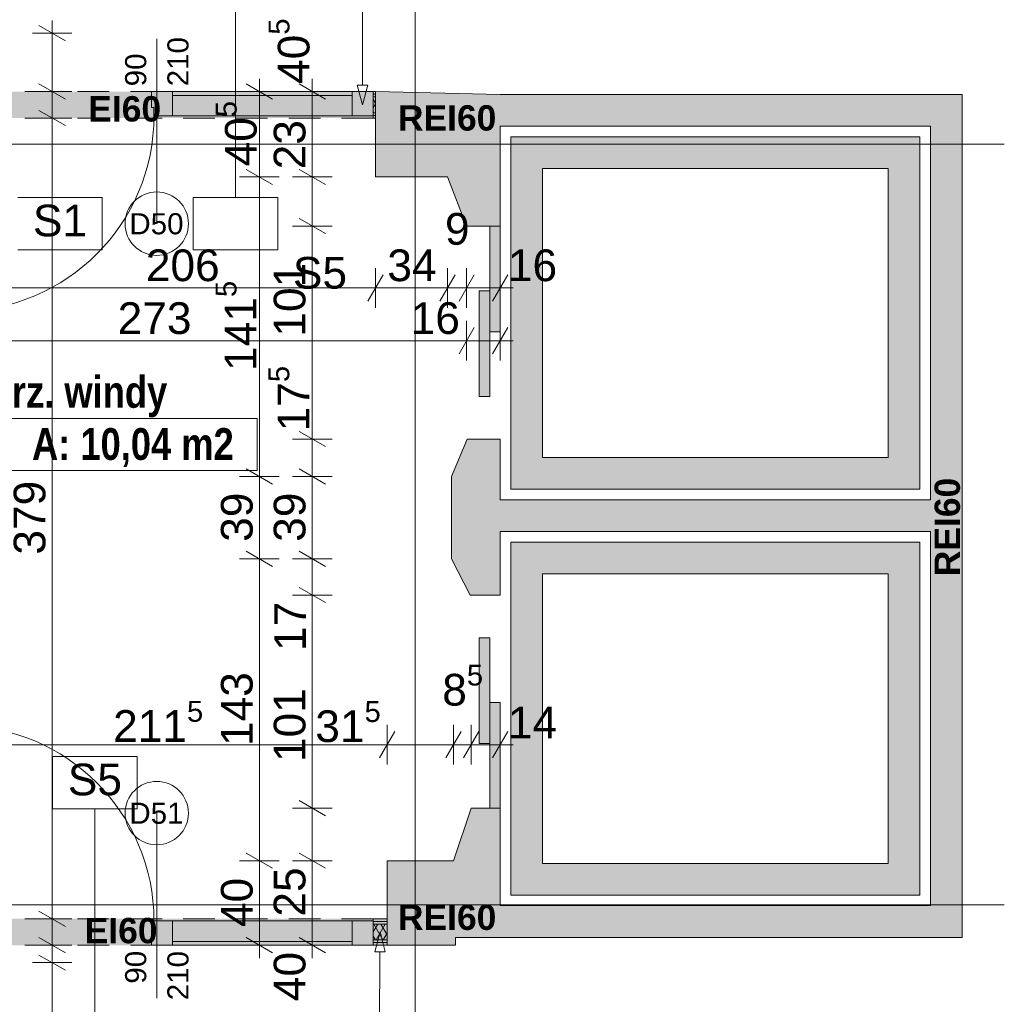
# Paper-space layout 'A-33 RZUT - PIĘTRO 3' of a CAD drawing. Header units: millimetres. Extents: x 0 to 800, y 0 to 550.
# Tile 9 of 14: x 452 to 545, y 161 to 254. Entities that reach past the tile are written whole.
import ezdxf
from ezdxf.xclip import XClip

# ---------------------------------------------------------------- set-up
doc = ezdxf.new("R2010")
doc.units = ezdxf.units.MM
doc.header["$MEASUREMENT"] = 0
doc.header["$XCLIPFRAME"] = 0
for name, pattern in [('ACAD_ISO03W100', [300, 120, -180]), ('DASHDOTX2', [1000, 500, -250, 0, -250]), ('Przer. długie kreski', [2.5, 1.5, -1]), ('PRZERYWANA_DU_A', [550, 350.0000000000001, -199.9999999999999])]:
    doc.linetypes.add(name, pattern=pattern)
for name, color, linetype, lineweight in [('A_linie przekroju_Nr_pióra__1', 7, 'Continuous', 20), ('A_strefy_Nr_pióra__1', 7, 'Continuous', 20), ('A_winda_Nr_pióra__1', 7, 'Continuous', 20), ('A_wymiary_Nr_pióra__1', 7, 'Continuous', 20), ('A_wymiary_Nr_pióra__2', 8, 'Continuous', 13), ('A_ściany proj_Nr_pióra__1', 7, 'Continuous', 20), ('A_ściany_Nr_pióra__1', 7, 'Continuous', 20), ('Drzwi Archicad_Nr_pióra__1', 7, 'Continuous', 20), ('Drzwi Archicad_Nr_pióra__3', 252, 'Continuous', 13), ('Znaczniki drzwi Archicada_Nr_pióra__3', 252, 'Continuous', 13)]:
    doc.layers.add(name, color=color, linetype=linetype, lineweight=lineweight)
for name, color, linetype, lineweight, true_color in [('A_opis ścian_Nr_pióra__19', 7, 'Continuous', 5, 0x191919), ('A_opis_Nr_pióra__255', 7, 'Continuous', 15, 0x242424), ('A_osie_Nr_pióra__16', 7, 'Continuous', 5, 0x0f0f0f), ('A_ppoż proj_Nr_pióra__8', 7, 'Continuous', 13, 0x4c4c4c), ('A_ściany proj_Nr_pióra__21', 7, 'Continuous', 5, 0xb0b0b0)]:
    doc.layers.add(name, color=color, linetype=linetype, lineweight=lineweight, true_color=true_color)
for name, color, linetype in [('A_podrys', 7, 'Continuous'), ('A_ppoż', 7, 'Continuous'), ('A_winda', 7, 'Continuous'), ('A_ściany', 7, 'Continuous'), ('A_ściany proj', 7, 'Continuous')]:
    doc.layers.add(name, color=color, linetype=linetype)
doc.styles.add('STYL_AUTOMATYCZNY_1', font='arial.ttf')
doc.styles.add('STYL_AUTOMATYCZNY_3', font='arial.ttf')
doc.styles.add('STYL_AUTOMATYCZNY_4', font='arial.ttf')
doc.styles.add('STYL_AUTOMATYCZNY_5', font='arial.ttf')
doc.styles.add('STYL_AUTOMATYCZNY_6', font='ARIALN.TTF')
pattern_1 = [(0, (-3193.413088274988, -647.6028358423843), (0, 2), [0, -2])]
pattern_2 = [(60.00000000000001, (-3193.413088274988, -647.6028358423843), (-0.5196152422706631, 0.2999999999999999), []), (120, (-3193.413088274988, -647.6028358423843), (0.519615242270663, 0.3000000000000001), [])]

# ---------------------------------------------------------------- blocks, each defined once
blk = doc.blocks.new('Rysunek_1_1', base_point=(-3193.413088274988, -647.6028358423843))
at = {"layer": 'A_ppoż', "linetype": 'Continuous', "lineweight": 0, "true_color": 0x121212}
for points in [[(444.2321000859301, 247.5268323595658), (444.2321000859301, 245.0268323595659), (485.4495795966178, 245.0268323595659), (485.4495795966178, 247.5268323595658)], [(444.2295795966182, 166.7389641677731), (486.5495795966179, 166.7389641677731), (486.5495795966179, 169.2389641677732), (444.2295795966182, 169.2389641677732)]]:
    blk.add_hatch(color=250, dxfattribs=at).paths.add_polyline_path(points)
at = {"layer": 'A_winda', "linetype": 'Continuous', "lineweight": 0, "true_color": 0xfdfdfd}
h = blk.add_hatch(color=7, dxfattribs=at)
h.paths.add_polyline_path([(498.2495795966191, 243.2468323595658), (498.2495795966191, 209.8978323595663), (536.9695795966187, 209.8978323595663), (536.9695795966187, 243.2468323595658)])
h.paths.add_polyline_path([(533.9695795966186, 240.2468323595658), (533.9695795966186, 212.8978323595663), (501.2495795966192, 212.8978323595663), (501.2495795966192, 240.2468323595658)], flags=0)
for points in [[(496.2495795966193, 224.804075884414), (497.2495795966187, 224.804075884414), (497.2495795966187, 234.8040758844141), (496.2495795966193, 234.8040758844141)], [(495.2495795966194, 218.6852013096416), (496.2495795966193, 218.6852013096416), (496.2495795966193, 228.6852013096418), (495.2495795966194, 228.6852013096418)], [(495.2495795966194, 195.8209841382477), (495.2495795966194, 185.8209841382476), (496.2495795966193, 185.8209841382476), (496.2495795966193, 195.8209841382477)], [(496.2495795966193, 189.7021095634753), (496.2495795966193, 179.7021095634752), (497.2495795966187, 179.7021095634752), (497.2495795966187, 189.7021095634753)]]:
    blk.add_hatch(color=7, dxfattribs=at).paths.add_polyline_path(points)
h = blk.add_hatch(color=7, dxfattribs=at)
h.paths.add_polyline_path([(536.9695795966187, 204.8978323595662), (498.2495795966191, 204.8978323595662), (498.2495795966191, 171.4828323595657), (536.9695795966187, 171.4828323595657)])
h.paths.add_polyline_path([(533.9695795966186, 201.8978323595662), (533.9695795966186, 174.4828323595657), (501.2495795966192, 174.4828323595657), (501.2495795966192, 201.8978323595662)], flags=0)
at = {"layer": 'A_ściany', "linetype": 'Continuous', "lineweight": 0, "true_color": 0x000000}
for points in [[(497.2495792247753, 247.2468325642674), (485.4495795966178, 247.5268323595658), (485.4495795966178, 239.4468320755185), (492.2495803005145, 239.4468320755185), (494.0695789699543, 234.8040757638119), (497.2495792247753, 234.8040757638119)], [(540.9695795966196, 247.2468323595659), (497.2495795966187, 247.2468323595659), (497.2495796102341, 244.246832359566), (540.9695795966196, 244.246832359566)], [(540.9695795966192, 167.4828323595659), (540.9695795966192, 244.246832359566), (537.969579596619, 244.246832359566), (537.969579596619, 170.4828323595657)], [(492.6287533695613, 203.3010891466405), (494.4115306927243, 199.882109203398), (497.2495799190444, 199.882109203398), (497.2495792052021, 214.6440746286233), (494.1095788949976, 214.6440760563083), (492.6287533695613, 211.1010895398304)], [(497.2495797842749, 205.8978323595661), (537.969579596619, 205.8978323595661), (537.969579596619, 208.8978323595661), (497.2495797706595, 208.8978323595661)], [(492.8263371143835, 174.7389639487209), (486.5495794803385, 174.7389639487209), (486.5495794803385, 166.7389641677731), (493.0274086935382, 166.7389641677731), (493.0274086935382, 167.4828322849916), (497.2495806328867, 167.4828322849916), (497.2495799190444, 179.7021093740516), (494.4915310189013, 179.7021093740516)], [(497.249579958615, 167.4828323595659), (540.9695795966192, 167.4828323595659), (537.969579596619, 170.4828323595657), (497.2495799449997, 170.4828323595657)]]:
    blk.add_hatch(color=18, dxfattribs=at).paths.add_polyline_path(points)
at = {"layer": 'A_ściany proj', "linetype": 'Continuous', "lineweight": 13}
h = blk.add_hatch(dxfattribs=at)
h.set_pattern_fill('gypsum_0001', color=8, style=0, pattern_type=2)
h.set_pattern_definition(pattern_1)
h.paths.add_polyline_path([(485.4495795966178, 247.5268322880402), (485.2295796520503, 247.5268322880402), (485.2295796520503, 247.2768322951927), (485.4495795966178, 247.2768322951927)])
h = blk.add_hatch(dxfattribs=at)
h.set_pattern_fill('gypsum_0001', color=8, style=0, pattern_type=2)
h.set_pattern_definition(pattern_1)
h.paths.add_polyline_path([(485.4495795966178, 247.2768322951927), (485.2295796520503, 247.2768322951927), (485.2295796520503, 247.0268323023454), (485.4495795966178, 247.0268323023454)])
h = blk.add_hatch(dxfattribs=at)
h.set_pattern_fill('batt_insulation_0001', color=8, style=0, pattern_type=2)
h.set_pattern_definition(pattern_2)
h.paths.add_polyline_path([(485.4495795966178, 247.0268323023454), (485.2295796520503, 247.0268323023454), (485.2295796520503, 245.5268323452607), (485.4495795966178, 245.5268323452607)])
h = blk.add_hatch(dxfattribs=at)
h.set_pattern_fill('gypsum_0001', color=8, style=0, pattern_type=2)
h.set_pattern_definition(pattern_1)
h.paths.add_polyline_path([(485.2295796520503, 245.5268323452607), (485.2295796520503, 245.2768323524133), (485.4495795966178, 245.2768323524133), (485.4495795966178, 245.5268323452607)])
h = blk.add_hatch(dxfattribs=at)
h.set_pattern_fill('gypsum_0001', color=8, style=0, pattern_type=2)
h.set_pattern_definition(pattern_1)
h.paths.add_polyline_path([(485.2295796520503, 245.0268323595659), (485.4495795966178, 245.0268323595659), (485.4495795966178, 245.2768323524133), (485.2295796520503, 245.2768323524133)])
h = blk.add_hatch(dxfattribs=at)
h.set_pattern_fill('gypsum_0001', color=8, style=0, pattern_type=2)
h.set_pattern_definition(pattern_1)
h.paths.add_polyline_path([(485.2295793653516, 169.2389643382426), (485.2295793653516, 168.9889641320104), (486.5495795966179, 168.9889641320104), (486.5495795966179, 169.2389643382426)])
h = blk.add_hatch(dxfattribs=at)
h.set_pattern_fill('gypsum_0001', color=8, style=0, pattern_type=2)
h.set_pattern_definition(pattern_1)
h.paths.add_polyline_path([(486.5495795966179, 168.9889641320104), (485.2295793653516, 168.9889641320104), (485.2295793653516, 168.7389639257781), (486.5495795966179, 168.7389639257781)])
h = blk.add_hatch(dxfattribs=at)
h.set_pattern_fill('batt_insulation_0001', color=8, style=0, pattern_type=2)
h.set_pattern_definition(pattern_2)
h.paths.add_polyline_path([(486.5495795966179, 168.7389639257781), (485.2295793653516, 168.7389639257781), (485.2295793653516, 167.2389639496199), (486.5495795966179, 167.2389639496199)])
h = blk.add_hatch(dxfattribs=at)
h.set_pattern_fill('gypsum_0001', color=8, style=0, pattern_type=2)
h.set_pattern_definition(pattern_1)
h.paths.add_polyline_path([(486.5495795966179, 167.2389639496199), (485.2295793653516, 167.2389639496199), (485.2295793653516, 166.9889643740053), (486.5495795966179, 166.9889643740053)])
h = blk.add_hatch(dxfattribs=at)
h.set_pattern_fill('gypsum_0001', color=8, style=0, pattern_type=2)
h.set_pattern_definition(pattern_1)
h.paths.add_polyline_path([(485.2295793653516, 166.7389641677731), (486.5495795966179, 166.7389641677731), (486.5495795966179, 166.9889643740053), (485.2295793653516, 166.9889643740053)])
at = {"layer": 'A_linie przekroju_Nr_pióra__1', "color": 7, "linetype": 'ACAD_ISO03W100', "lineweight": 20, "ltscale": 2}
blk.add_line((83.03712578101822, 186.2122356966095), (544.9695824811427, 186.2122356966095), dxfattribs=at)
at = {"layer": 'A_opis ścian_Nr_pióra__19', "color": 250, "linetype": 'Continuous', "lineweight": 5, "ltscale": 2, "true_color": 0x191919}
for p, q in [((472.1842323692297, 237.5124670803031), (472.1842323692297, 257.5124733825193)), ((459.5685905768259, 237.5125044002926), (451.5685880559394, 237.5125044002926)), ((459.5685905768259, 232.5622988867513), (459.5685905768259, 237.5125044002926)), ((476.1841365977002, 237.5124745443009), (468.1841340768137, 237.5124745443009)), ((468.1841340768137, 237.5124745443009), (468.1841340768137, 232.5624630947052)), ((476.1841365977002, 232.5624630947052), (476.1841365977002, 237.5124745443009)), ((451.5685880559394, 232.5622988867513), (459.5685905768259, 232.5622988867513)), ((468.1841340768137, 232.5624630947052), (476.1841365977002, 232.5624630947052)), ((462.8753133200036, 184.608762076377), (454.8753107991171, 184.608762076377)), ((454.8753107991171, 184.608762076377), (454.8753107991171, 179.6587580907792)), ((462.8753133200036, 179.6587580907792), (462.8753133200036, 184.608762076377)), ((454.8753107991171, 179.6587580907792), (462.8753133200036, 179.6587580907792)), ((458.8754090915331, 179.6587580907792), (458.8754090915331, 159.6587592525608))]:
    blk.add_line(p, q, dxfattribs=at)
at = {"layer": 'A_opis_Nr_pióra__255', "color": 250, "linetype": 'Continuous', "lineweight": 15, "ltscale": 2, "true_color": 0x242424}
for p, q in [((484.1980818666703, 248.1428571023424), (484.1980818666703, 275.3416654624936)), ((483.6980835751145, 248.1428571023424), (484.6980801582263, 248.1428571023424)), ((484.1980818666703, 246.2768352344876), (483.6980835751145, 248.1428571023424)), ((484.1980818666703, 246.2768352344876), (484.6980801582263, 248.1428571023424)), ((485.8709130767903, 167.9889615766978), (485.3607562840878, 166.1256939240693)), ((485.8709130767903, 167.9889615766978), (486.3607379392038, 166.1202452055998)), ((486.3607379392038, 166.1202452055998), (485.3607562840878, 166.1256939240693)), ((485.8607471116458, 166.1229695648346), (485.708451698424, 138.1645949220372))]:
    blk.add_line(p, q, dxfattribs=at)
at = {"layer": 'A_osie_Nr_pióra__16', "color": 250, "linetype": 'DASHDOTX2', "lineweight": 5, "ltscale": 2, "true_color": 0x0f0f0f}
for p, q in [((489.1811322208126, 409.4627815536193), (489.1811322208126, 110.5468336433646)), ((544.9695777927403, 242.5468273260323), (96.57179472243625, 242.5468273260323)), ((544.9695777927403, 170.5468394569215), (96.57179472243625, 170.5468394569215))]:
    blk.add_line(p, q, dxfattribs=at)
at = {"layer": 'A_strefy_Nr_pióra__1', "color": 7, "linetype": 'Continuous', "lineweight": 20, "ltscale": 2}
for p, q in [((448.9200182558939, 216.6015470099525), (474.2249416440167, 216.6015470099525)), ((474.2249416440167, 216.6015470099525), (474.2249416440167, 211.6603729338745)), ((448.9200182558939, 211.6603729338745), (474.2249416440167, 211.6603729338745))]:
    blk.add_line(p, q, dxfattribs=at)
at = {"layer": 'A_winda_Nr_pióra__1', "color": 7, "linetype": 'PRZERYWANA_DU_A', "lineweight": 20, "ltscale": 2, "flags": 128}
for points in [[(498.2495795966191, 243.2468323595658), (536.9695795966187, 243.2468323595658), (536.9695795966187, 209.8978323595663), (498.2495795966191, 209.8978323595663)], [(533.9695795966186, 240.2468323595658), (533.9695795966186, 212.8978323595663), (501.2495795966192, 212.8978323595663), (501.2495795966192, 240.2468323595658)], [(536.9695795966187, 204.8978323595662), (498.2495795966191, 204.8978323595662), (498.2495795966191, 171.4828323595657), (536.9695795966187, 171.4828323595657)], [(533.9695795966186, 201.8978323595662), (533.9695795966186, 174.4828323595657), (501.2495795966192, 174.4828323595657), (501.2495795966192, 201.8978323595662)]]:
    blk.add_lwpolyline(points, close=True, dxfattribs=at)
at = {"layer": 'A_winda_Nr_pióra__1', "color": 7, "linetype": 'Continuous', "lineweight": 20, "ltscale": 2, "flags": 128}
for points in [[(496.2495795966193, 224.804075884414), (496.2495795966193, 234.8040758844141), (497.2495795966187, 234.8040758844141), (497.2495795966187, 224.804075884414)], [(495.2495795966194, 218.6852013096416), (495.2495795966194, 228.6852013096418), (496.2495795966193, 228.6852013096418), (496.2495795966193, 218.6852013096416)], [(495.2495795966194, 195.8209841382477), (495.2495795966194, 185.8209841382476), (496.2495795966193, 185.8209841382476), (496.2495795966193, 195.8209841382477)], [(496.2495795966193, 189.7021095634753), (496.2495795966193, 179.7021095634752), (497.2495795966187, 179.7021095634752), (497.2495795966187, 189.7021095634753)]]:
    blk.add_lwpolyline(points, close=True, dxfattribs=at)
at = {"layer": 'A_wymiary_Nr_pióra__1', "color": 7, "linetype": 'Continuous', "lineweight": 20, "ltscale": 2}
for p, q in [((456.0795820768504, 252.3251441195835), (453.5795831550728, 253.7685171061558)), ((453.5795831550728, 248.2485174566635), (456.0795820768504, 246.8051444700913)), ((475.6995813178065, 246.8051444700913), (473.1995823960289, 248.2485174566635)), ((480.6995791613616, 246.8051444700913), (478.1995802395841, 248.2485174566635)), ((453.5795831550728, 245.748518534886), (456.0795820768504, 244.3051455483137)), ((473.1995823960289, 240.1685232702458), (475.6995813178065, 238.7251428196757)), ((478.1995802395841, 240.1685232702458), (480.6995791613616, 238.7251428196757)), ((478.1995802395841, 235.5257672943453), (480.6995791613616, 234.0823868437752)), ((486.1712643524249, 230.1941514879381), (484.7278913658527, 227.6941525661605)), ((492.9712650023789, 230.1941514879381), (491.5278920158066, 227.6941525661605)), ((494.791263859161, 230.1941514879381), (493.3478908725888, 227.6941525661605)), ((496.5278898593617, 227.6941525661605), (497.9712703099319, 230.1941514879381)), ((494.791263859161, 225.1941461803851), (493.3478908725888, 222.6941472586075)), ((496.5278898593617, 222.6941472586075), (497.9712703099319, 225.1941461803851)), ((478.1995802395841, 215.3657627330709), (480.6995791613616, 213.9223897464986)), ((473.1995823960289, 211.8227746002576), (475.6995813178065, 210.3794016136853)), ((478.1995802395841, 211.8227746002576), (480.6995791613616, 210.3794016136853)), ((473.1995823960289, 204.0227773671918), (475.6995813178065, 202.5794043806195)), ((478.1995802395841, 204.0227773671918), (480.6995791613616, 202.5794043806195)), ((478.1995802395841, 200.6037960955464), (480.6995791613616, 199.1604231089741)), ((487.2712635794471, 186.9573985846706), (485.8278905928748, 184.4573996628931)), ((493.5480230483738, 186.9573985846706), (492.1046500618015, 184.4573996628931)), ((495.2132185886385, 186.9573985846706), (493.7698456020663, 184.4573996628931)), ((496.5278898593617, 184.4573996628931), (497.9712703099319, 186.9573985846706)), ((478.1995802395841, 180.4237954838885), (480.6995791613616, 178.9804224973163)), ((473.1995823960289, 175.4606548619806), (475.6995813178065, 174.0172744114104)), ((478.1995802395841, 175.4606548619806), (480.6995791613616, 174.0172744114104)), ((453.5795831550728, 169.9606512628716), (456.0795820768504, 168.5172782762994)), ((453.5795831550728, 167.4606523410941), (456.0795820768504, 166.0172793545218)), ((473.1995823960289, 167.4606523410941), (475.6995813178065, 166.0172793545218)), ((478.1995802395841, 167.4606523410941), (480.6995791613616, 166.0172793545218)), ((453.5795831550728, 165.8085187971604), (456.0795820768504, 164.3651458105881))]:
    blk.add_line(p, q, dxfattribs=at)
at = {"layer": 'A_wymiary_Nr_pióra__2', "color": 8, "linetype": 'Continuous', "lineweight": 13, "ltscale": 2}
for p, q in [((454.8295788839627, 253.0468306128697), (454.8295788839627, 254.2693289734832)), ((456.7045799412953, 253.0468306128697), (452.95457782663, 253.0468306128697)), ((454.8295788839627, 247.5268309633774), (454.8295788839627, 253.0468306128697)), ((474.4495781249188, 247.5268309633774), (474.4495781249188, 248.7493293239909)), ((479.4495759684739, 247.5268309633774), (479.4495759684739, 248.7493293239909)), ((456.7045799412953, 247.5268309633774), (452.95457782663, 247.5268309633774)), ((454.8295788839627, 245.0268320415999), (454.8295788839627, 247.5268309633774)), ((476.3245791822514, 247.5268309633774), (472.5745770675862, 247.5268309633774)), ((474.4495781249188, 239.4468293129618), (474.4495781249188, 247.5268309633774)), ((481.3245770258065, 247.5268309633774), (477.5745823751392, 247.5268309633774)), ((479.4495759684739, 239.4468293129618), (479.4495759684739, 247.5268309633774)), ((456.7045799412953, 245.0268320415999), (452.95457782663, 245.0268320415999)), ((454.8295788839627, 169.2389647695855), (454.8295788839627, 245.0268320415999)), ((476.3245791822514, 239.4468293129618), (472.5745770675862, 239.4468293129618)), ((474.4495781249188, 211.1010881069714), (474.4495781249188, 239.4468293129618)), ((481.3245770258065, 239.4468293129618), (477.5745823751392, 239.4468293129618)), ((479.4495759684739, 234.8040733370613), (479.4495759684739, 239.4468293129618)), ((481.3245770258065, 234.8040733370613), (477.5745823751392, 234.8040733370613)), ((479.4495759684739, 214.6440762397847), (479.4495759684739, 234.8040733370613)), ((485.4495778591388, 227.0691472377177), (485.4495778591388, 230.819149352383)), ((492.2495785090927, 227.0691472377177), (492.2495785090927, 230.819149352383)), ((494.0695773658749, 227.0691472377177), (494.0695773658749, 230.819149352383)), ((497.2495763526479, 227.0691472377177), (497.2495763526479, 230.819149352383)), ((444.2295822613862, 228.9441482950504), (485.4495778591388, 228.9441482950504)), ((485.4495778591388, 228.9441482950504), (492.2495785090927, 228.9441482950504)), ((492.2495785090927, 228.9441482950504), (494.0695773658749, 228.9441482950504)), ((494.0695773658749, 228.9441482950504), (497.2495763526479, 228.9441482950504)), ((497.2495763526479, 228.9441482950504), (498.4720821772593, 228.9441482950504)), ((494.0695773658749, 222.0691493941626), (494.0695773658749, 225.8191515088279)), ((497.2495763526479, 222.0691493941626), (497.2495763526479, 225.8191515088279)), ((439.4295822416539, 223.9441504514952), (494.0695773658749, 223.9441504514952)), ((494.0695773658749, 223.9441504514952), (497.2495763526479, 223.9441504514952)), ((497.2495763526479, 223.9441504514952), (498.4720821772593, 223.9441504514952)), ((481.3245770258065, 214.6440762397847), (477.5745823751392, 214.6440762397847)), ((479.4495759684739, 211.1010881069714), (479.4495759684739, 214.6440762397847)), ((476.3245791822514, 211.1010881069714), (472.5745770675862, 211.1010881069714)), ((474.4495781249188, 203.3010908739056), (474.4495781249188, 211.1010881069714)), ((481.3245770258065, 211.1010881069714), (477.5745823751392, 211.1010881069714)), ((479.4495759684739, 203.3010908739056), (479.4495759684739, 211.1010881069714)), ((476.3245791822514, 203.3010908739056), (472.5745770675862, 203.3010908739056)), ((474.4495781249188, 174.7389609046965), (474.4495781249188, 203.3010908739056)), ((481.3245770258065, 203.3010908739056), (477.5745823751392, 203.3010908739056)), ((479.4495759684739, 199.8821096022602), (479.4495759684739, 203.3010908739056)), ((481.3245770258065, 199.8821096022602), (477.5745823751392, 199.8821096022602)), ((479.4495759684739, 179.7021089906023), (479.4495759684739, 199.8821096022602)), ((486.549577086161, 183.8323943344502), (486.549577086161, 187.5823964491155)), ((492.8263365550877, 183.8323943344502), (492.8263365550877, 187.5823964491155)), ((494.4915320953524, 183.8323943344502), (494.4915320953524, 187.5823964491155)), ((497.2495763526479, 183.8323943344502), (497.2495763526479, 187.5823964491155)), ((444.2295822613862, 185.7073953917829), (486.549577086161, 185.7073953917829)), ((486.549577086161, 185.7073953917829), (492.8263365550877, 185.7073953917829)), ((492.8263365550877, 185.7073953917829), (494.4915320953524, 185.7073953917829)), ((494.4915320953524, 185.7073953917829), (497.2495763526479, 185.7073953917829)), ((497.2495763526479, 185.7073953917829), (498.4720821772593, 185.7073953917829)), ((481.3245770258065, 179.7021089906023), (477.5745823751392, 179.7021089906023)), ((479.4495759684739, 174.7389609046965), (479.4495759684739, 179.7021089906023)), ((476.3245791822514, 174.7389609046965), (472.5745770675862, 174.7389609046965)), ((474.4495781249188, 166.7389658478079), (474.4495781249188, 174.7389609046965)), ((481.3245770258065, 174.7389609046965), (477.5745823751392, 174.7389609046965)), ((479.4495759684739, 166.7389658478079), (479.4495759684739, 174.7389609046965)), ((456.7045799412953, 169.2389647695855), (452.95457782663, 169.2389647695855)), ((454.8295788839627, 166.7389658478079), (454.8295788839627, 169.2389647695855)), ((456.7045799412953, 166.7389658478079), (452.95457782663, 166.7389658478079)), ((454.8295788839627, 165.0868323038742), (454.8295788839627, 166.7389658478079)), ((476.3245791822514, 166.7389658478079), (472.5745770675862, 166.7389658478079)), ((474.4495781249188, 165.5164674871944), (474.4495781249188, 166.7389658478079)), ((481.3245770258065, 166.7389658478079), (477.5745823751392, 166.7389658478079)), ((479.4495759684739, 165.5164674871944), (479.4495759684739, 166.7389658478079)), ((456.7045799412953, 165.0868323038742), (452.95457782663, 165.0868323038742)), ((454.8295788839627, 160.0468348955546), (454.8295788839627, 165.0868323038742))]:
    blk.add_line(p, q, dxfattribs=at)
at = {"layer": 'A_ściany proj_Nr_pióra__1', "color": 7, "linetype": 'Continuous', "lineweight": 20, "ltscale": 2, "flags": 128}
for points in [[(485.4495795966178, 247.5268323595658), (485.2295796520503, 247.5268323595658)], [(485.2295796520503, 245.0268323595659), (485.4495795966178, 245.0268323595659)], [(486.5495795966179, 169.2389641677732), (485.2295793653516, 169.2389641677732)], [(485.2295793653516, 166.7389641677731), (486.5495795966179, 166.7389641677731)]]:
    blk.add_lwpolyline(points, dxfattribs=at)
at = {"layer": 'A_ściany proj_Nr_pióra__21', "color": 253, "linetype": 'Continuous', "lineweight": 5, "ltscale": 2, "true_color": 0xb0b0b0}
for p, q in [((485.2295765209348, 247.5268309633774), (485.2295765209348, 247.2768318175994)), ((485.4495778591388, 247.2768318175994), (485.2295765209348, 247.2768318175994)), ((485.2295765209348, 247.2768318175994), (485.2295765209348, 247.0268326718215)), ((485.4495778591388, 247.0268326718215), (485.2295765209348, 247.0268326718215)), ((485.2295765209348, 247.0268326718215), (485.2295765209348, 245.5268303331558)), ((485.2295765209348, 245.5268303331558), (485.4495778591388, 245.5268303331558)), ((485.2295765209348, 245.5268303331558), (485.2295765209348, 245.2768311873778)), ((485.2295765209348, 245.2768311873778), (485.4495778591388, 245.2768311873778)), ((485.2295765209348, 245.2768311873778), (485.2295765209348, 245.2268298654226)), ((485.2295765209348, 245.2268298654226), (485.2295765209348, 245.0268320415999)), ((485.2295765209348, 169.0389669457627), (485.2295765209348, 169.2389647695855)), ((485.2295765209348, 168.9889656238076), (485.2295765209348, 169.0389669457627)), ((486.549577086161, 168.9889656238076), (485.2295765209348, 168.9889656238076)), ((485.2295765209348, 168.7389664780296), (485.2295765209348, 168.9889656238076)), ((486.549577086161, 168.7389664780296), (485.2295765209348, 168.7389664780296)), ((485.2295765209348, 167.2389641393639), (485.2295765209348, 168.7389664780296)), ((485.2295765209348, 167.2389641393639), (486.549577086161, 167.2389641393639)), ((485.2295765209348, 166.9889649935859), (485.2295765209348, 167.2389641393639)), ((485.2295765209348, 166.9889649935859), (486.549577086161, 166.9889649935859)), ((485.2295765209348, 166.7389658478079), (485.2295765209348, 166.9889649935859))]:
    blk.add_line(p, q, dxfattribs=at)
at = {"layer": 'A_ściany proj_Nr_pióra__21', "color": 253, "linetype": 'Continuous', "lineweight": 5, "ltscale": 2, "true_color": 0xb0b0b0, "flags": 128}
for points in [[(485.4495795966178, 247.5268323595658), (485.4495795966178, 247.2768323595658)], [(485.4495795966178, 247.2768323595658), (485.4495795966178, 247.0268323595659)], [(485.4495795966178, 247.0268323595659), (485.4495795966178, 245.5268323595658)], [(485.4495795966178, 245.5268323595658), (485.4495795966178, 245.2768323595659)], [(485.4495795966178, 245.2768323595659), (485.4495795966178, 245.0268323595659)], [(486.5495795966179, 168.9889641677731), (486.5495795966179, 169.2389641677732)], [(486.5495795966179, 168.7389641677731), (486.5495795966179, 168.9889641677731)], [(486.5495795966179, 167.2389641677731), (486.5495795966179, 168.7389641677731)], [(486.5495795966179, 166.9889641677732), (486.5495795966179, 167.2389641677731)], [(486.5495795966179, 166.7389641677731), (486.5495795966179, 166.9889641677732)]]:
    blk.add_lwpolyline(points, dxfattribs=at)
at = {"layer": 'A_ściany_Nr_pióra__1', "color": 7, "linetype": 'Continuous', "lineweight": 20, "ltscale": 2}
for p, q in [((497.2495763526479, 234.8040733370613), (494.0695773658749, 234.8040733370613)), ((494.1095769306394, 214.6440762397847), (497.2495763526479, 214.6440762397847)), ((497.2495838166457, 199.8821096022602), (494.4115329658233, 199.8821096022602)), ((494.4915320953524, 179.7021089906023), (497.2495838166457, 179.7021089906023))]:
    blk.add_line(p, q, dxfattribs=at)
at = {"layer": 'A_ściany_Nr_pióra__1', "color": 7, "linetype": 'Continuous', "lineweight": 20, "ltscale": 2, "flags": 128}
for points in [[(497.2495795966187, 247.2468323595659), (485.4495795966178, 247.5268323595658)], [(485.4495795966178, 247.5268323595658), (485.4495795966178, 239.446831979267)], [(540.9695795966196, 247.2468323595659), (497.2495795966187, 247.2468323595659)], [(540.9695795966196, 244.246832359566), (540.9695795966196, 247.2468323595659)], [(497.2495796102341, 244.246832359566), (537.969579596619, 244.246832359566)], [(497.2495796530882, 234.8040760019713), (497.2495796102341, 244.246832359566)], [(537.969579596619, 244.246832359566), (537.969579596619, 208.8978323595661)], [(540.9695795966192, 167.4828323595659), (540.9695795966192, 244.246832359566)], [(485.4495795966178, 239.446831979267), (492.2495800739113, 239.446831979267)], [(492.2495800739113, 239.446831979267), (494.069579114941, 234.8040763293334)], [(494.1095796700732, 214.6440757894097), (492.6287530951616, 211.1010896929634)], [(497.2495797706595, 208.8978323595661), (497.2495797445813, 214.6440746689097)], [(492.6287530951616, 211.1010896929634), (492.6287530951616, 203.3010887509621)], [(537.969579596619, 208.8978323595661), (497.2495797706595, 208.8978323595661)], [(497.2495797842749, 205.8978323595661), (537.969579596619, 205.8978323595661)], [(497.2495798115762, 199.8821091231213), (497.2495797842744, 205.8978323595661)], [(537.969579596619, 205.8978323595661), (537.969579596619, 170.4828323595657)], [(492.6287530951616, 203.3010887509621), (494.4115314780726, 199.8821095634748)], [(494.4915314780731, 179.7021095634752), (492.8263377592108, 174.7389641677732)], [(497.2495799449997, 170.4828323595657), (497.2495799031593, 179.7021099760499)], [(492.8263377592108, 174.7389641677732), (486.5495795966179, 174.7389641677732)], [(486.5495795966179, 174.7389641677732), (486.5495795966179, 166.7389641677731)], [(537.969579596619, 170.4828323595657), (497.2495799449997, 170.4828323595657)], [(493.027408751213, 166.7389641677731), (493.027408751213, 167.4828323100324)], [(493.027408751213, 167.4828323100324), (497.249579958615, 167.4828323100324)], [(497.249579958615, 167.4828323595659), (540.9695795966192, 167.4828323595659)], [(486.5495795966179, 166.7389641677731), (493.027408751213, 166.7389641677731)]]:
    blk.add_lwpolyline(points, dxfattribs=at)
at = {"layer": 'Drzwi Archicad_Nr_pióra__1', "color": 7, "linetype": 'Continuous', "lineweight": 20, "ltscale": 2}
for p, q in [((497.2495763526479, 234.8040733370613), (494.0695773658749, 234.8040733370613)), ((494.1095769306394, 214.6440762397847), (497.2495763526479, 214.6440762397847)), ((497.2495838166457, 199.8821096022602), (494.4115329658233, 199.8821096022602)), ((494.4915320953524, 179.7021089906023), (497.2495838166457, 179.7021089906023))]:
    blk.add_line(p, q, dxfattribs=at)
at = {"layer": 'Drzwi Archicad_Nr_pióra__3', "color": 252, "linetype": 'Przer. długie kreski', "lineweight": 13, "ltscale": 2}
for p, q in [((485.2295765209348, 247.5268309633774), (444.2295822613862, 247.5268309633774)), ((485.2295765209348, 245.0268320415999), (444.2295822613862, 245.0268320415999)), ((485.2295765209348, 169.2389647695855), (444.2295822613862, 169.2389647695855)), ((485.2295765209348, 166.7389658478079), (444.2295822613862, 166.7389658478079))]:
    blk.add_line(p, q, dxfattribs=at)
at = {"layer": 'Drzwi Archicad_Nr_pióra__3', "color": 252, "linetype": 'Continuous', "lineweight": 13, "ltscale": 2}
for p, q in [((464.2295810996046, 247.5268309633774), (464.2295810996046, 246.0268360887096)), ((466.2295817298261, 247.5268309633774), (464.2295810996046, 247.5268309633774)), ((466.2295817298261, 245.2268298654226), (466.2295817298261, 247.5268309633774)), ((466.2295817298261, 247.5268309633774), (483.2295758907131, 247.5268309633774)), ((466.2295817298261, 245.2268298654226), (466.2295817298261, 247.5268309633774)), ((483.2295758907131, 247.1668348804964), (466.2295817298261, 247.1668348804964)), ((485.2295765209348, 247.5268309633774), (483.2295758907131, 247.5268309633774)), ((483.2295758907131, 247.5268309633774), (483.2295758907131, 245.2268298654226)), ((483.2295758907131, 247.5268309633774), (483.2295758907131, 245.2268298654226)), ((485.2295765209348, 245.2268298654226), (485.2295765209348, 247.5268309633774)), ((485.2295765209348, 247.5268309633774), (485.2295765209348, 247.2768318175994)), ((485.2295765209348, 247.5268309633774), (485.2295765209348, 247.2768318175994)), ((485.2295765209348, 247.2768318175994), (485.2295765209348, 247.0268326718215)), ((485.2295765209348, 247.2768318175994), (485.2295765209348, 247.0268326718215)), ((485.2295765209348, 247.0268326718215), (485.2295765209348, 245.5268303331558)), ((485.2295765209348, 247.0268326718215), (485.2295765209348, 245.5268303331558)), ((464.2295810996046, 246.0268360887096), (464.4695784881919, 246.0268360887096)), ((464.4695784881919, 246.0268360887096), (464.4695784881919, 245.2268298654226)), ((464.4695784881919, 245.2268298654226), (466.2295817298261, 245.2268298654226)), ((483.2295758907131, 245.2268298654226), (466.2295817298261, 245.2268298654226)), ((466.2295817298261, 245.2268298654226), (483.2295758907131, 245.2268298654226)), ((483.2295758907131, 245.2268298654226), (485.2295765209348, 245.2268298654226)), ((485.2295765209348, 245.5268303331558), (485.2295765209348, 245.2768311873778)), ((485.2295765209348, 245.5268303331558), (485.2295765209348, 245.2768311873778)), ((485.2295765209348, 245.2768311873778), (485.2295765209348, 245.2268298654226)), ((485.2295765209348, 245.2768311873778), (485.2295765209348, 245.2268298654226)), ((485.2295765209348, 245.2268298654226), (485.2295765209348, 245.0268320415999)), ((464.4695784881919, 168.2389607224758), (464.4695784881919, 169.0389669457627)), ((464.4695784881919, 169.0389669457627), (466.2295817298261, 169.0389669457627)), ((466.2295817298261, 169.0389669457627), (466.2295817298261, 166.7389658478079)), ((483.2295758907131, 169.0389669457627), (466.2295817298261, 169.0389669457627)), ((466.2295817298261, 169.0389669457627), (466.2295817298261, 166.7389658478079)), ((466.2295817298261, 169.0389669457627), (483.2295758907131, 169.0389669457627)), ((483.2295758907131, 166.7389658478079), (483.2295758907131, 169.0389669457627)), ((483.2295758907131, 169.0389669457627), (485.2295765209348, 169.0389669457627)), ((483.2295758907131, 166.7389658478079), (483.2295758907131, 169.0389669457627)), ((485.2295765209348, 169.0389669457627), (485.2295765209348, 169.2389647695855)), ((485.2295765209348, 169.0389669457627), (485.2295765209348, 166.7389658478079)), ((485.2295765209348, 168.9889656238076), (485.2295765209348, 169.0389669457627)), ((485.2295765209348, 168.9889656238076), (485.2295765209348, 169.0389669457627)), ((485.2295765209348, 168.7389664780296), (485.2295765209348, 168.9889656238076)), ((485.2295765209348, 168.7389664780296), (485.2295765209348, 168.9889656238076)), ((485.2295765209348, 167.2389641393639), (485.2295765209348, 168.7389664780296)), ((485.2295765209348, 167.2389641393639), (485.2295765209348, 168.7389664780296)), ((464.2295810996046, 166.7389658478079), (464.2295810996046, 168.2389607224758)), ((464.2295810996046, 168.2389607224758), (464.4695784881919, 168.2389607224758)), ((483.2295758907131, 167.098961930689), (466.2295817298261, 167.098961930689)), ((485.2295765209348, 166.9889649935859), (485.2295765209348, 167.2389641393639)), ((485.2295765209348, 166.9889649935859), (485.2295765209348, 167.2389641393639)), ((485.2295765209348, 166.7389658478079), (485.2295765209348, 166.9889649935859)), ((485.2295765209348, 166.7389658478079), (485.2295765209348, 166.9889649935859)), ((466.2295817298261, 166.7389658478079), (464.2295810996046, 166.7389658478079)), ((466.2295817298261, 166.7389658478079), (483.2295758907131, 166.7389658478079)), ((485.2295765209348, 166.7389658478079), (483.2295758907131, 166.7389658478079))]:
    blk.add_line(p, q, dxfattribs=at)
for centre, start, end in [((445.9895795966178, 245.226832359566), 270, 0), ((445.9895795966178, 169.0389641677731), 0, 90)]:
    blk.add_arc(centre, 18.48000000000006, start, end, dxfattribs=at)
at = {"layer": 'Znaczniki drzwi Archicada_Nr_pióra__3', "color": 252, "linetype": 'Continuous', "lineweight": 13, "ltscale": 2}
for p, q in [((464.7295793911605, 235.0268288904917), (464.7295793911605, 252.5268288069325)), ((464.7295793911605, 179.2389604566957), (464.7295793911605, 161.7389605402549))]:
    blk.add_line(p, q, dxfattribs=at)
at = {"layer": 'Znaczniki drzwi Archicada_Nr_pióra__3', "color": 252, "linetype": 'Continuous', "lineweight": 13, "ltscale": 2, "flags": 128}
for points in [[(461.7295795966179, 235.0268323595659, 0.9999999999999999), (467.7295795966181, 235.0268323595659, 0.9999999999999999)], [(467.7295795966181, 179.2389641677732, 0.9999999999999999), (461.7295795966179, 179.2389641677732, 0.9999999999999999)]]:
    blk.add_lwpolyline(points, format="xyb", close=True, dxfattribs=at)
at = {"layer": 'A_opis ścian_Nr_pióra__19', "color": 250, "linetype": 'Continuous', "lineweight": 5, "true_color": 0x191919, "attachment_point": 2, "style": 'STYL_AUTOMATYCZNY_1'}
for s, insert, char_height in [('\\A1;{\\pqc;\\fArial|b0|i0|c238|p0;\\W1.000000;S1}', (455.5685881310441, 236.8267874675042), 3), ('\\A1;{\\pqc;\\fArial|b0|i0|c238|p0;\\W1.000000;S5}', (480.1841337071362, 231.8767525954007), 3.000000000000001), ('\\A1;{\\pqc;\\fArial|b0|i0|c238|p0;\\W1.000000;S5}', (458.8753097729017, 183.9230511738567), 3.000000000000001)]:
    blk.add_mtext(s, dxfattribs=dict(at, insert=insert, char_height=char_height))
at = {"layer": 'A_ppoż proj_Nr_pióra__8', "color": 251, "linetype": 'Continuous', "lineweight": 13, "true_color": 0x4c4c4c, "char_height": 2.399999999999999, "attachment_point": 5, "style": 'STYL_AUTOMATYCZNY_3'}
for s, insert in [('\\A1;{\\pqc;\\fArial|b1|i0|c238|p0;\\W1.000000;EI60}', (461.693638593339, 245.8781718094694)), ('\\A1;{\\pqc;\\fArial|b1|i0|c238|p0;\\W1.000000;REI60}', (492.2221930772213, 245.0189834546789)), ('\\A1;{\\pqc;\\fArial|b1|i0|c238|p0;\\W1.000000;REI60}', (492.2221930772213, 169.3670670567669)), ('\\A1;{\\pqc;\\fArial|b1|i0|c238|p0;\\W1.000000;EI60}', (461.3551925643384, 168.1061036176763))]:
    blk.add_mtext(s, dxfattribs=dict(at, insert=insert))
at = {"layer": 'A_ppoż proj_Nr_pióra__8', "color": 251, "linetype": 'Continuous', "lineweight": 13, "true_color": 0x4c4c4c, "insert": (539.5885372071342, 206.3187867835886), "char_height": 2.399999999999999, "attachment_point": 5, "rotation": 90, "style": 'STYL_AUTOMATYCZNY_3'}
blk.add_mtext('\\A1;{\\pqc;\\fArial|b1|i0|c238|p0;\\W1.000000;REI60}', dxfattribs=at)
at = {"layer": 'A_strefy_Nr_pióra__1', "color": 7, "linetype": 'Continuous', "lineweight": 20, "char_height": 3, "attachment_point": 1, "style": 'STYL_AUTOMATYCZNY_6'}
for s, insert in [('\\A1;{\\pql;\\fArial Narrow|b1|i0|c238|p0;\\W1.000000;prz. windy}', (448.9200193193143, 220.6038436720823)), ('\\A1;{\\pql;\\fArial Narrow|b1|i0|c238|p0;\\W1.000000;A: 10,04 m2}', (452.9200193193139, 215.6730071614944))]:
    blk.add_mtext(s, dxfattribs=dict(at, insert=insert))
at = {"layer": 'A_wymiary_Nr_pióra__1', "color": 7, "linetype": 'Continuous', "lineweight": 20, "char_height": 3, "attachment_point": 7, "rotation": 90, "style": 'STYL_AUTOMATYCZNY_1'}
for s, insert in [('\\A1;{\\pql;\\fArial|b0|i0|c238|p0;\\W1.000000;40\\fArial|b0|i0|c238|p0;\\W1.000000;\\A1{\\H.66x;\\S5^  ;}}', (480.0649684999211, 248.2493324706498)), ('\\A1;{\\pql;\\fArial|b0|i0|c238|p0;\\W1.000000;40\\fArial|b0|i0|c238|p0;\\W1.000000;\\A1{\\H.66x;\\S5^  ;}}', (475.0649684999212, 240.4435623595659)), ('\\A1;{\\pql;\\fArial|b0|i0|c238|p0;\\W1.000000;141\\fArial|b0|i0|c238|p0;\\W1.000000;\\A1{\\H.66x;\\S5^  ;}}', (475.0478926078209, 221.0866010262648)), ('\\A1;{\\pql;\\fArial|b0|i0|c238|p0;\\W1.000000;17\\fArial|b0|i0|c238|p0;\\W1.000000;\\A1{\\H.66x;\\S5^  ;}}', (480.0478926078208, 215.3665759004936))]:
    blk.add_mtext(s, dxfattribs=dict(at, insert=insert))
at = {"layer": 'A_wymiary_Nr_pióra__1', "color": 7, "linetype": 'Continuous', "lineweight": 20, "char_height": 3, "attachment_point": 7, "rotation": 90, "style": 'STYL_AUTOMATYCZNY_5'}
for s, insert, width in [('\\A1;{\\pql;\\fArial|b0|i0|c238|p0;\\W1.000000;23}', (478.8495795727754, 240.1693324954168), 4.57635), ('\\A1;{\\pql;\\fArial|b0|i0|c238|p0;\\W1.000000;101}', (478.8495795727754, 224.3350911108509), 6.86451), ('\\A1;{\\pql;\\fArial|b0|i0|c238|p0;\\W1.000000;379}', (454.2295795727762, 203.7006432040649), 6.86451), ('\\A1;{\\pql;\\fArial|b0|i0|c238|p0;\\W1.000000;39}', (473.8495795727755, 204.9129142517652), 4.57635), ('\\A1;{\\pql;\\fArial|b0|i0|c238|p0;\\W1.000000;39}', (478.8495795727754, 204.9129142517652), 4.57635), ('\\A1;{\\pql;\\fArial|b0|i0|c238|p0;\\W1.000000;17}', (478.8495795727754, 194.5832594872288), 4.57635), ('\\A1;{\\pql;\\fArial|b0|i0|c238|p0;\\W1.000000;143}', (473.8495795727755, 185.587771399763), 6.86451), ('\\A1;{\\pql;\\fArial|b0|i0|c238|p0;\\W1.000000;101}', (478.8495795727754, 184.0716793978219), 6.86451), ('\\A1;{\\pql;\\fArial|b0|i0|c238|p0;\\W1.000000;25}', (478.8495795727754, 169.4401140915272), 4.57635), ('\\A1;{\\pql;\\fArial|b0|i0|c238|p0;\\W1.000000;40}', (473.8495795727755, 168.4507891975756), 4.57635), ('\\A1;{\\pql;\\fArial|b0|i0|c238|p0;\\W1.000000;40}', (478.8495795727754, 161.440114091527), 4.57635)]:
    blk.add_mtext(s, dxfattribs=dict(at, insert=insert, width=width))
at = {"layer": 'A_wymiary_Nr_pióra__1', "color": 7, "linetype": 'Continuous', "lineweight": 20, "char_height": 3, "attachment_point": 7, "style": 'STYL_AUTOMATYCZNY_5'}
for s, insert, width in [('\\A1;{\\pql;\\fArial|b0|i0|c238|p0;\\W1.000000;9}', (492.0154936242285, 232.9941495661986), 2.288172), ('\\A1;{\\pql;\\fArial|b0|i0|c238|p0;\\W1.000000;206}', (463.695499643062, 229.544149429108), 6.86451), ('\\A1;{\\pql;\\fArial|b0|i0|c238|p0;\\W1.000000;34}', (486.5614048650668, 229.544149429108), 4.57635), ('\\A1;{\\pql;\\fArial|b0|i0|c238|p0;\\W1.000000;16}', (497.9720797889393, 229.544149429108), 4.57635), ('\\A1;{\\pql;\\fArial|b0|i0|c238|p0;\\W1.000000;273}', (461.0291491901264, 224.5441494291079), 6.86451), ('\\A1;{\\pql;\\fArial|b0|i0|c238|p0;\\W1.000000;16}', (488.7707290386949, 224.5441494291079), 4.57635), ('\\A1;{\\pql;\\fArial|b0|i0|c238|p0;\\W1.000000;14}', (497.9720800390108, 186.3073964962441), 4.57635)]:
    blk.add_mtext(s, dxfattribs=dict(at, insert=insert, width=width))
at = {"layer": 'A_wymiary_Nr_pióra__1', "color": 7, "linetype": 'Continuous', "lineweight": 20, "char_height": 3, "attachment_point": 7, "style": 'STYL_AUTOMATYCZNY_1'}
for s, insert in [('\\A1;{\\pql;\\fArial|b0|i0|c238|p0;\\W1.000000;8\\fArial|b0|i0|c238|p0;\\W1.000000;\\A1{\\H.66x;\\S5^  ;}}', (491.7597446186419, 188.5420077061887)), ('\\A1;{\\pql;\\fArial|b0|i0|c238|p0;\\W1.000000;211\\fArial|b0|i0|c238|p0;\\W1.000000;\\A1{\\H.66x;\\S5^  ;}}', (460.5998046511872, 185.1090834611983)), ('\\A1;{\\pql;\\fArial|b0|i0|c238|p0;\\W1.000000;31\\fArial|b0|i0|c238|p0;\\W1.000000;\\A1{\\H.66x;\\S5^  ;}}', (479.7405394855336, 185.0899986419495)), ('\\A1;{\\pql;\\fArial|b0|i0|c238|p0;\\W1.000000;6\\fArial|b0|i0|c238|p0;\\W1.000000;\\A1{\\H.66x;\\S5^  ;}}', (480.7086996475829, 152.123575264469))]:
    blk.add_mtext(s, dxfattribs=dict(at, insert=insert))
at = {"layer": 'Znaczniki drzwi Archicada_Nr_pióra__3', "color": 252, "linetype": 'Continuous', "lineweight": 13, "char_height": 2, "attachment_point": 7, "style": 'STYL_AUTOMATYCZNY_4'}
for s, insert, rotation in [('\\A1;{\\pql;\\fArial CE|b0|i0|c238|p0;\\W1.000000;210}', (467.7640324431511, 248.0268323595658), 89.99999999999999), ('\\A1;{\\pql;\\fArial CE|b0|i0|c238|p0;\\W1.000000;90}', (463.7640324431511, 248.0268323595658), 89.99999999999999), ('\\A1;{\\pql;\\fArial CE|b0|i0|c238|p0;\\W1.000000;90}', (463.7640324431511, 163.0983241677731), 90), ('\\A1;{\\pql;\\fArial CE|b0|i0|c238|p0;\\W1.000000;210}', (467.7640324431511, 161.5280241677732), 90)]:
    blk.add_mtext(s, dxfattribs=dict(at, insert=insert, rotation=rotation))
for s, insert in [('\\A1;{\\pql;\\fArial CE|b0|i0|c238|p0;\\W1.000000;D50}', (462.1397295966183, 233.9923795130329)), ('\\A1;{\\pql;\\fArial CE|b0|i0|c238|p0;\\W1.000000;D51}', (462.1397295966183, 178.2045113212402))]:
    blk.add_mtext(s, dxfattribs=dict(at, insert=insert))

psp = doc.layouts.new('A-33 RZUT - PIĘTRO 3')

# ---------------------------------------------------------------- block references
at = {"layer": 'A_podrys', "color": 37, "linetype": 'Continuous', "lineweight": 5, "true_color": 0x656532}
ref = psp.add_blockref('Rysunek_1_1', (-3193.413088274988, -647.6028358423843), dxfattribs=at)
XClip(ref).set_block_clipping_path([(44.06963709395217, 110.5468323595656), (544.9695795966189, 528.1668323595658)])

doc.saveas('drawing.dxf')
